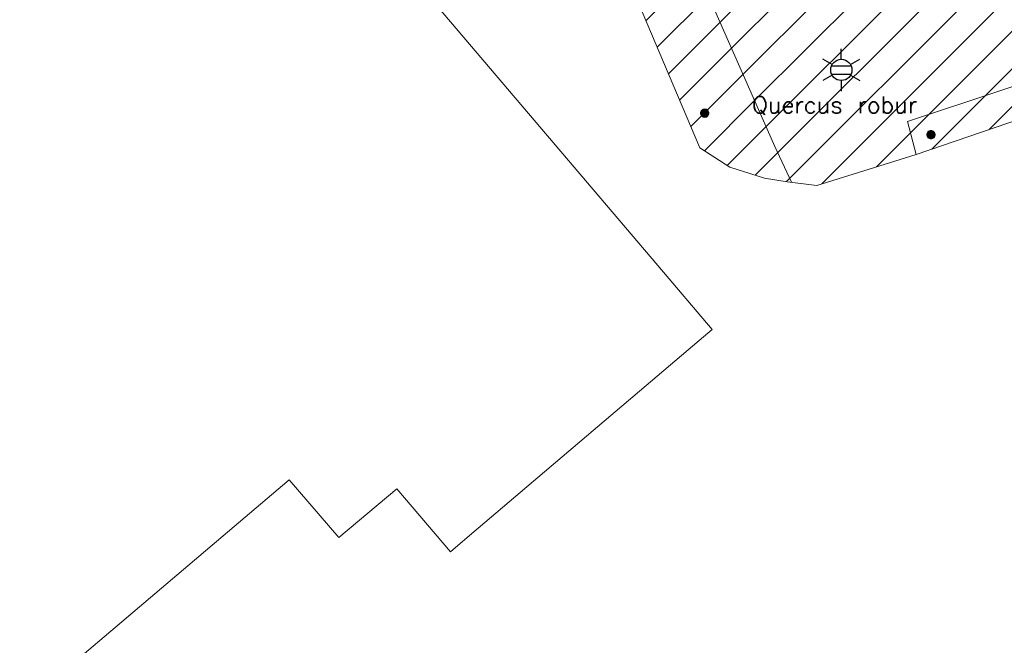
# Model space of a CAD drawing. Header units: metres. Extents: x 102852 to 107197, y 385458 to 392889.
# Tile 31 of 50: x 106659 to 106718, y 392665 to 392702. Entities that reach past the tile are written whole.
import ezdxf
from ezdxf.enums import TextEntityAlignment as Align

# ---------------------------------------------------------------- set-up
doc = ezdxf.new("R2010")
doc.units = ezdxf.units.M
for name, color, linetype, lineweight in [('0-BEPLANTING', 14, 'Continuous', 30), ('0-GRAS OM SPORTVELDEN', 2, 'Continuous', 30), ('B-WE-GR-STRUIK-G', 90, 'Continuous', 13), ('B-WE-IE-OV-LICHTMAST-S', 40, 'Continuous', 30), ('B-WE-OG-TOPOGRAFIE_BEBOUWING-G', 8, 'Continuous', 13), ('Bomen', 84, 'Continuous', 0), ('Boomsoort', 10, 'Continuous', 0), ('N-WE-IE-TERREINAFSCHEIDING_KUNSTMATIG_HEKWERK-G', 6, 'Continuous', 0), ('X-XX-AL-VERWIJZING-S', 7, 'Continuous', 30)]:
    doc.layers.add(name, color=color, linetype=linetype, lineweight=lineweight)
doc.styles.add('NLCS-ISO', font='NLCS-ISO.ttf')
doc.styles.add('Style-txt', font='txt.shx')
pattern_1 = [(44.99999999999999, (0, 0), (-1.122532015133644, 1.122532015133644), [])]

# ---------------------------------------------------------------- blocks, each defined once
blk = doc.blocks.new('kadata_3')
at = {"layer": 'B-WE-OG-TOPOGRAFIE_BEBOUWING-G', "flags": 128}
for points in [[(106697.022, 392687.16), (106669.226, 392719.854), (106666.675, 392717.686), (106661.046, 392724.32), (106653.253, 392717.711), (106656.047, 392714.421), (106642.297, 392702.741), (106645.136, 392699.404), (106638.85, 392694.1)], [(106700.261, 392683.3510000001), (106697.022, 392687.16)], [(106699.48, 392682.688), (106700.261, 392683.3510000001)], [(106685.651, 392670.942), (106699.48, 392682.688)], [(106660.066, 392661.682), (106675.032, 392674.38)], [(106675.032, 392674.38), (106677.991, 392670.94), (106681.462, 392673.8510000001)], [(106681.462, 392673.8510000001), (106684.661, 392670.1010000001)], [(106684.661, 392670.1010000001), (106685.651, 392670.942)]]:
    blk.add_lwpolyline(points, dxfattribs=at)
blk = doc.blocks.new('B-SIE-WEG_LICHTMAST-SO_8')
at = {"ltscale": 0.1}
for p, q in [((8.349587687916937e-10, 1.265625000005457), (1.669846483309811e-09, 2.53125000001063)), ((-1.096064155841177, 0.6328125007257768), (-2.192125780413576, 1.265625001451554)), ((1.096064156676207, 0.6328124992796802), (2.192125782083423, 1.26562499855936)), ((-1.096064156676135, -0.6328124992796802), (-2.192125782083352, -1.26562499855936)), ((1.096064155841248, -0.6328125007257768), (2.192125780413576, -1.265625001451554)), ((-8.349587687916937e-10, -1.265625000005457), (-1.669775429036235e-09, -2.53125000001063))]:
    blk.add_line(p, q, dxfattribs=at)
at = {"flags": 128}
for points in [[(-1.162672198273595, 0.4999999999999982), (1.162672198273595, 0.4999999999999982)], [(-1.162672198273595, -0.4999999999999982), (1.162672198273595, -0.4999999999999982)]]:
    blk.add_lwpolyline(points, dxfattribs=at)
at = {"ltscale": 0.1}
blk.add_circle((0, 0), 1.265625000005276, dxfattribs=at)
at = {"style": 'NLCS-ISO'}
blk.add_attdef('TYPE', text='', height=1.8, dxfattribs=at).set_placement((1.658918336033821e-09, 2.53125), align=Align.BOTTOM_CENTER)
blk = doc.blocks.new('MPOLYGON_100')
at = {"layer": 'Bomen', "flags": 128}
for points in [[(106713.1050551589, 392695.1083430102), (106713.0819526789, 392695.0651213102), (106713.5438924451, 392695.0651213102)], [(106713.1361458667, 392695.1462271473), (106713.1050551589, 392695.1083430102), (106713.5207899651, 392695.1083430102)], [(106713.1050551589, 392695.1083430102), (106713.5207899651, 392695.1083430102), (106713.5438924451, 392695.0651213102)], [(106713.1740300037, 392695.1773178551), (106713.1361458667, 392695.1462271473), (106713.4896992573, 392695.1462271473)], [(106713.1361458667, 392695.1462271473), (106713.4896992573, 392695.1462271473), (106713.5207899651, 392695.1083430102)], [(106713.2172517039, 392695.2004203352), (106713.1740300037, 392695.1773178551), (106713.4518151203, 392695.1773178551)], [(106713.1740300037, 392695.1773178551), (106713.4518151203, 392695.1773178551), (106713.4896992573, 392695.1462271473)], [(106713.2641499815, 392695.2146467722), (106713.2172517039, 392695.2004203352), (106713.4085934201, 392695.2004203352)], [(106713.2172517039, 392695.2004203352), (106713.4085934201, 392695.2004203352), (106713.4518151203, 392695.1773178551)], [(106713.312922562, 392695.219450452), (106713.2641499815, 392695.2146467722), (106713.3616951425, 392695.2146467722)], [(106713.2641499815, 392695.2146467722), (106713.3616951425, 392695.2146467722), (106713.4085934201, 392695.2004203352)], [(106713.0677262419, 392695.0182230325), (106713.062922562, 392694.969450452), (106713.562922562, 392694.969450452)], [(106713.062922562, 392694.969450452), (106713.0677262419, 392694.9206778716), (106713.5581188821, 392694.9206778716)], [(106713.062922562, 392694.969450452), (106713.562922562, 392694.969450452), (106713.5581188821, 392694.9206778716)], [(106713.0819526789, 392695.0651213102), (106713.0677262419, 392695.0182230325), (106713.5581188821, 392695.0182230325)], [(106713.0677262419, 392695.0182230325), (106713.5581188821, 392695.0182230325), (106713.562922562, 392694.969450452)], [(106713.0677262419, 392694.9206778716), (106713.0819526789, 392694.8737795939), (106713.5438924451, 392694.8737795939)], [(106713.0677262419, 392694.9206778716), (106713.5581188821, 392694.9206778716), (106713.5438924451, 392694.8737795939)], [(106713.0819526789, 392695.0651213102), (106713.5438924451, 392695.0651213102), (106713.5581188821, 392695.0182230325)], [(106713.0819526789, 392694.8737795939), (106713.1050551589, 392694.8305578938), (106713.5207899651, 392694.8305578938)], [(106713.0819526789, 392694.8737795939), (106713.5438924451, 392694.8737795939), (106713.5207899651, 392694.8305578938)], [(106713.1050551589, 392694.8305578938), (106713.1361458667, 392694.7926737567), (106713.4896992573, 392694.7926737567)], [(106713.1050551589, 392694.8305578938), (106713.5207899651, 392694.8305578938), (106713.4896992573, 392694.7926737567)], [(106713.1361458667, 392694.7926737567), (106713.1740300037, 392694.761583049), (106713.4518151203, 392694.761583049)], [(106713.1361458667, 392694.7926737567), (106713.4896992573, 392694.7926737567), (106713.4518151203, 392694.761583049)], [(106713.1740300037, 392694.761583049), (106713.2172517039, 392694.7384805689), (106713.4085934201, 392694.7384805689)], [(106713.1740300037, 392694.761583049), (106713.4518151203, 392694.761583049), (106713.4085934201, 392694.7384805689)], [(106713.2172517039, 392694.7384805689), (106713.2641499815, 392694.7242541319), (106713.3616951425, 392694.7242541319)], [(106713.2172517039, 392694.7384805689), (106713.4085934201, 392694.7384805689), (106713.3616951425, 392694.7242541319)], [(106713.2641499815, 392694.7242541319), (106713.3616951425, 392694.7242541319), (106713.312922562, 392694.719450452)]]:
    blk.add_lwpolyline(points, close=True, dxfattribs=at)
at = {"layer": 'Bomen', "color": 74, "true_color": 0x55aa00, "flags": 128}
for points in [[(106713.0819526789, 392695.0651213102), (106713.1050551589, 392695.1083430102)], [(106713.1050551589, 392695.1083430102), (106713.1361458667, 392695.1462271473)], [(106713.1361458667, 392695.1462271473), (106713.1740300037, 392695.1773178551)], [(106713.1740300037, 392695.1773178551), (106713.2172517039, 392695.2004203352)], [(106713.2172517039, 392695.2004203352), (106713.2641499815, 392695.2146467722)], [(106713.2641499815, 392695.2146467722), (106713.312922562, 392695.219450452)], [(106713.312922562, 392695.219450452), (106713.3616951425, 392695.2146467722)], [(106713.3616951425, 392695.2146467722), (106713.4085934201, 392695.2004203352)], [(106713.4085934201, 392695.2004203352), (106713.4518151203, 392695.1773178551)], [(106713.4518151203, 392695.1773178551), (106713.4896992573, 392695.1462271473)], [(106713.4896992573, 392695.1462271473), (106713.5207899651, 392695.1083430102)], [(106713.5207899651, 392695.1083430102), (106713.5438924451, 392695.0651213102)], [(106713.062922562, 392694.969450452), (106713.0677262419, 392695.0182230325)], [(106713.0677262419, 392694.9206778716), (106713.062922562, 392694.969450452)], [(106713.0677262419, 392695.0182230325), (106713.0819526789, 392695.0651213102)], [(106713.0819526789, 392694.8737795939), (106713.0677262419, 392694.9206778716)], [(106713.1050551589, 392694.8305578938), (106713.0819526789, 392694.8737795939)], [(106713.1361458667, 392694.7926737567), (106713.1050551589, 392694.8305578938)], [(106713.1740300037, 392694.761583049), (106713.1361458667, 392694.7926737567)], [(106713.2172517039, 392694.7384805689), (106713.1740300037, 392694.761583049)], [(106713.2641499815, 392694.7242541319), (106713.2172517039, 392694.7384805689)], [(106713.312922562, 392694.719450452), (106713.2641499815, 392694.7242541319)], [(106713.3616951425, 392694.7242541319), (106713.312922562, 392694.719450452)], [(106713.4085934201, 392694.7384805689), (106713.3616951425, 392694.7242541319)], [(106713.4518151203, 392694.761583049), (106713.4085934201, 392694.7384805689)], [(106713.4896992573, 392694.7926737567), (106713.4518151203, 392694.761583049)], [(106713.5207899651, 392694.8305578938), (106713.4896992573, 392694.7926737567)], [(106713.5438924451, 392694.8737795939), (106713.5207899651, 392694.8305578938)], [(106713.5438924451, 392695.0651213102), (106713.5581188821, 392695.0182230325)], [(106713.5581188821, 392694.9206778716), (106713.5438924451, 392694.8737795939)], [(106713.5581188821, 392695.0182230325), (106713.562922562, 392694.969450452)], [(106713.562922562, 392694.969450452), (106713.5581188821, 392694.9206778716)]]:
    blk.add_lwpolyline(points, dxfattribs=at)
at = {"layer": 'Bomen'}
for points in [[(106713.1050551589, 392695.1083430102), (106713.0819526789, 392695.0651213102), (106713.5438924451, 392695.0651213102)], [(106713.1361458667, 392695.1462271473), (106713.1050551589, 392695.1083430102), (106713.5207899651, 392695.1083430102)], [(106713.1050551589, 392695.1083430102), (106713.5207899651, 392695.1083430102), (106713.5438924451, 392695.0651213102)], [(106713.1740300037, 392695.1773178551), (106713.1361458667, 392695.1462271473), (106713.4896992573, 392695.1462271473)], [(106713.1361458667, 392695.1462271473), (106713.4896992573, 392695.1462271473), (106713.5207899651, 392695.1083430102)], [(106713.2172517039, 392695.2004203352), (106713.1740300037, 392695.1773178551), (106713.4518151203, 392695.1773178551)], [(106713.1740300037, 392695.1773178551), (106713.4518151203, 392695.1773178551), (106713.4896992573, 392695.1462271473)], [(106713.2641499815, 392695.2146467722), (106713.2172517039, 392695.2004203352), (106713.4085934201, 392695.2004203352)], [(106713.2172517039, 392695.2004203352), (106713.4085934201, 392695.2004203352), (106713.4518151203, 392695.1773178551)], [(106713.312922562, 392695.219450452), (106713.2641499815, 392695.2146467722), (106713.3616951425, 392695.2146467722)], [(106713.2641499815, 392695.2146467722), (106713.3616951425, 392695.2146467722), (106713.4085934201, 392695.2004203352)], [(106713.0677262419, 392695.0182230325), (106713.062922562, 392694.969450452), (106713.562922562, 392694.969450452)], [(106713.0819526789, 392695.0651213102), (106713.0677262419, 392695.0182230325), (106713.5581188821, 392695.0182230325)], [(106713.0677262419, 392695.0182230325), (106713.5581188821, 392695.0182230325), (106713.562922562, 392694.969450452)], [(106713.0819526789, 392695.0651213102), (106713.5438924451, 392695.0651213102), (106713.5581188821, 392695.0182230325)]]:
    blk.add_solid(points, dxfattribs=at)
at = {"layer": 'Bomen', "extrusion": (0, 0, -1)}
for points in [[(-106713.062922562, 392694.969450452), (-106713.0677262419, 392694.9206778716), (-106713.5581188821, 392694.9206778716)], [(-106713.062922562, 392694.969450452), (-106713.562922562, 392694.969450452), (-106713.5581188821, 392694.9206778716)], [(-106713.0677262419, 392694.9206778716), (-106713.0819526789, 392694.8737795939), (-106713.5438924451, 392694.8737795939)], [(-106713.0677262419, 392694.9206778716), (-106713.5581188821, 392694.9206778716), (-106713.5438924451, 392694.8737795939)], [(-106713.0819526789, 392694.8737795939), (-106713.1050551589, 392694.8305578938), (-106713.5207899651, 392694.8305578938)], [(-106713.0819526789, 392694.8737795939), (-106713.5438924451, 392694.8737795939), (-106713.5207899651, 392694.8305578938)], [(-106713.1050551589, 392694.8305578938), (-106713.1361458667, 392694.7926737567), (-106713.4896992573, 392694.7926737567)], [(-106713.1050551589, 392694.8305578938), (-106713.5207899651, 392694.8305578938), (-106713.4896992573, 392694.7926737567)], [(-106713.1361458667, 392694.7926737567), (-106713.1740300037, 392694.761583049), (-106713.4518151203, 392694.761583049)], [(-106713.1361458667, 392694.7926737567), (-106713.4896992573, 392694.7926737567), (-106713.4518151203, 392694.761583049)], [(-106713.1740300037, 392694.761583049), (-106713.2172517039, 392694.7384805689), (-106713.4085934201, 392694.7384805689)], [(-106713.1740300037, 392694.761583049), (-106713.4518151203, 392694.761583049), (-106713.4085934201, 392694.7384805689)], [(-106713.2172517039, 392694.7384805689), (-106713.2641499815, 392694.7242541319), (-106713.3616951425, 392694.7242541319)], [(-106713.2172517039, 392694.7384805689), (-106713.4085934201, 392694.7384805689), (-106713.3616951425, 392694.7242541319)], [(-106713.2641499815, 392694.7242541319), (-106713.3616951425, 392694.7242541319), (-106713.312922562, 392694.719450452)]]:
    blk.add_solid(points, dxfattribs=at)
blk = doc.blocks.new('MPOLYGON_156')
at = {"layer": 'Bomen', "flags": 128}
for points in [[(106699.5779153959, 392696.3042512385), (106699.573111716, 392696.255478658), (106700.073111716, 392696.255478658)], [(106699.573111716, 392696.255478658), (106699.5779153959, 392696.2067060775), (106700.0683080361, 392696.2067060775)], [(106699.573111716, 392696.255478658), (106700.073111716, 392696.255478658), (106700.0683080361, 392696.2067060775)], [(106699.5921418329, 392696.3511495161), (106699.5779153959, 392696.3042512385), (106700.0683080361, 392696.3042512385)], [(106699.5779153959, 392696.3042512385), (106700.0683080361, 392696.3042512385), (106700.073111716, 392696.255478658)], [(106699.6152443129, 392696.3943712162), (106699.5921418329, 392696.3511495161), (106700.0540815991, 392696.3511495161)], [(106699.5921418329, 392696.3511495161), (106700.0540815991, 392696.3511495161), (106700.0683080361, 392696.3042512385)], [(106699.6463350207, 392696.4322553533), (106699.6152443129, 392696.3943712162), (106700.0309791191, 392696.3943712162)], [(106699.6152443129, 392696.3943712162), (106700.0309791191, 392696.3943712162), (106700.0540815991, 392696.3511495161)], [(106699.6842191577, 392696.4633460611), (106699.6463350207, 392696.4322553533), (106699.9998884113, 392696.4322553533)], [(106699.6463350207, 392696.4322553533), (106699.9998884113, 392696.4322553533), (106700.0309791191, 392696.3943712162)], [(106699.7274408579, 392696.4864485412), (106699.6842191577, 392696.4633460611), (106699.9620042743, 392696.4633460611)], [(106699.6842191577, 392696.4633460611), (106699.9620042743, 392696.4633460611), (106699.9998884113, 392696.4322553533)], [(106699.7743391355, 392696.5006749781), (106699.7274408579, 392696.4864485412), (106699.9187825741, 392696.4864485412)], [(106699.7274408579, 392696.4864485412), (106699.9187825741, 392696.4864485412), (106699.9620042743, 392696.4633460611)], [(106699.823111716, 392696.505478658), (106699.7743391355, 392696.5006749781), (106699.8718842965, 392696.5006749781)], [(106699.7743391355, 392696.5006749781), (106699.8718842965, 392696.5006749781), (106699.9187825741, 392696.4864485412)], [(106699.5779153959, 392696.2067060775), (106699.5921418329, 392696.1598077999), (106700.0540815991, 392696.1598077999)], [(106699.5779153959, 392696.2067060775), (106700.0683080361, 392696.2067060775), (106700.0540815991, 392696.1598077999)], [(106699.5921418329, 392696.1598077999), (106699.6152443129, 392696.1165860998), (106700.0309791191, 392696.1165860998)], [(106699.5921418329, 392696.1598077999), (106700.0540815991, 392696.1598077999), (106700.0309791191, 392696.1165860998)], [(106699.6152443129, 392696.1165860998), (106699.6463350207, 392696.0787019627), (106699.9998884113, 392696.0787019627)], [(106699.6152443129, 392696.1165860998), (106700.0309791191, 392696.1165860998), (106699.9998884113, 392696.0787019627)], [(106699.6463350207, 392696.0787019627), (106699.6842191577, 392696.047611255), (106699.9620042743, 392696.047611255)], [(106699.6463350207, 392696.0787019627), (106699.9998884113, 392696.0787019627), (106699.9620042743, 392696.047611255)], [(106699.6842191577, 392696.047611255), (106699.7274408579, 392696.0245087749), (106699.9187825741, 392696.0245087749)], [(106699.6842191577, 392696.047611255), (106699.9620042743, 392696.047611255), (106699.9187825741, 392696.0245087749)], [(106699.7274408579, 392696.0245087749), (106699.7743391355, 392696.0102823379), (106699.8718842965, 392696.0102823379)], [(106699.7274408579, 392696.0245087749), (106699.9187825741, 392696.0245087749), (106699.8718842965, 392696.0102823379)], [(106699.7743391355, 392696.0102823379), (106699.8718842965, 392696.0102823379), (106699.823111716, 392696.005478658)]]:
    blk.add_lwpolyline(points, close=True, dxfattribs=at)
at = {"layer": 'Bomen', "color": 74, "true_color": 0x55aa00, "flags": 128}
for points in [[(106699.573111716, 392696.255478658), (106699.5779153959, 392696.3042512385)], [(106699.5779153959, 392696.2067060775), (106699.573111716, 392696.255478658)], [(106699.5779153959, 392696.3042512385), (106699.5921418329, 392696.3511495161)], [(106699.5921418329, 392696.3511495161), (106699.6152443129, 392696.3943712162)], [(106699.6152443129, 392696.3943712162), (106699.6463350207, 392696.4322553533)], [(106699.6463350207, 392696.4322553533), (106699.6842191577, 392696.4633460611)], [(106699.6842191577, 392696.4633460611), (106699.7274408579, 392696.4864485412)], [(106699.7274408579, 392696.4864485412), (106699.7743391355, 392696.5006749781)], [(106699.7743391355, 392696.5006749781), (106699.823111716, 392696.505478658)], [(106699.823111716, 392696.505478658), (106699.8718842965, 392696.5006749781)], [(106699.8718842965, 392696.5006749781), (106699.9187825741, 392696.4864485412)], [(106699.9187825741, 392696.4864485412), (106699.9620042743, 392696.4633460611)], [(106699.9620042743, 392696.4633460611), (106699.9998884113, 392696.4322553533)], [(106699.9998884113, 392696.4322553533), (106700.0309791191, 392696.3943712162)], [(106700.0309791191, 392696.3943712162), (106700.0540815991, 392696.3511495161)], [(106700.0540815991, 392696.3511495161), (106700.0683080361, 392696.3042512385)], [(106700.0683080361, 392696.3042512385), (106700.073111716, 392696.255478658)], [(106700.073111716, 392696.255478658), (106700.0683080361, 392696.2067060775)], [(106699.5921418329, 392696.1598077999), (106699.5779153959, 392696.2067060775)], [(106699.6152443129, 392696.1165860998), (106699.5921418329, 392696.1598077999)], [(106699.6463350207, 392696.0787019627), (106699.6152443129, 392696.1165860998)], [(106699.6842191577, 392696.047611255), (106699.6463350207, 392696.0787019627)], [(106699.7274408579, 392696.0245087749), (106699.6842191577, 392696.047611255)], [(106699.7743391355, 392696.0102823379), (106699.7274408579, 392696.0245087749)], [(106699.823111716, 392696.005478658), (106699.7743391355, 392696.0102823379)], [(106699.8718842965, 392696.0102823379), (106699.823111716, 392696.005478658)], [(106699.9187825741, 392696.0245087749), (106699.8718842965, 392696.0102823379)], [(106699.9620042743, 392696.047611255), (106699.9187825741, 392696.0245087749)], [(106699.9998884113, 392696.0787019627), (106699.9620042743, 392696.047611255)], [(106700.0309791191, 392696.1165860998), (106699.9998884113, 392696.0787019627)], [(106700.0540815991, 392696.1598077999), (106700.0309791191, 392696.1165860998)], [(106700.0683080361, 392696.2067060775), (106700.0540815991, 392696.1598077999)]]:
    blk.add_lwpolyline(points, dxfattribs=at)
at = {"layer": 'Bomen'}
for points in [[(106699.5779153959, 392696.3042512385), (106699.573111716, 392696.255478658), (106700.073111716, 392696.255478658)], [(106699.5921418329, 392696.3511495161), (106699.5779153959, 392696.3042512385), (106700.0683080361, 392696.3042512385)], [(106699.5779153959, 392696.3042512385), (106700.0683080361, 392696.3042512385), (106700.073111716, 392696.255478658)], [(106699.6152443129, 392696.3943712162), (106699.5921418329, 392696.3511495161), (106700.0540815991, 392696.3511495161)], [(106699.5921418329, 392696.3511495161), (106700.0540815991, 392696.3511495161), (106700.0683080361, 392696.3042512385)], [(106699.6463350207, 392696.4322553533), (106699.6152443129, 392696.3943712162), (106700.0309791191, 392696.3943712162)], [(106699.6152443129, 392696.3943712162), (106700.0309791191, 392696.3943712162), (106700.0540815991, 392696.3511495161)], [(106699.6842191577, 392696.4633460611), (106699.6463350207, 392696.4322553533), (106699.9998884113, 392696.4322553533)], [(106699.6463350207, 392696.4322553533), (106699.9998884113, 392696.4322553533), (106700.0309791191, 392696.3943712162)], [(106699.7274408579, 392696.4864485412), (106699.6842191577, 392696.4633460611), (106699.9620042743, 392696.4633460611)], [(106699.6842191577, 392696.4633460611), (106699.9620042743, 392696.4633460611), (106699.9998884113, 392696.4322553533)], [(106699.7743391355, 392696.5006749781), (106699.7274408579, 392696.4864485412), (106699.9187825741, 392696.4864485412)], [(106699.7274408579, 392696.4864485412), (106699.9187825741, 392696.4864485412), (106699.9620042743, 392696.4633460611)], [(106699.823111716, 392696.505478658), (106699.7743391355, 392696.5006749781), (106699.8718842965, 392696.5006749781)], [(106699.7743391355, 392696.5006749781), (106699.8718842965, 392696.5006749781), (106699.9187825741, 392696.4864485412)]]:
    blk.add_solid(points, dxfattribs=at)
at = {"layer": 'Bomen', "extrusion": (0, 0, -1)}
for points in [[(-106699.573111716, 392696.255478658), (-106699.5779153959, 392696.2067060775), (-106700.0683080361, 392696.2067060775)], [(-106699.573111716, 392696.255478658), (-106700.073111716, 392696.255478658), (-106700.0683080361, 392696.2067060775)], [(-106699.5779153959, 392696.2067060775), (-106699.5921418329, 392696.1598077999), (-106700.0540815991, 392696.1598077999)], [(-106699.5779153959, 392696.2067060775), (-106700.0683080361, 392696.2067060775), (-106700.0540815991, 392696.1598077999)], [(-106699.5921418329, 392696.1598077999), (-106699.6152443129, 392696.1165860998), (-106700.0309791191, 392696.1165860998)], [(-106699.5921418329, 392696.1598077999), (-106700.0540815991, 392696.1598077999), (-106700.0309791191, 392696.1165860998)], [(-106699.6152443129, 392696.1165860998), (-106699.6463350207, 392696.0787019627), (-106699.9998884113, 392696.0787019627)], [(-106699.6152443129, 392696.1165860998), (-106700.0309791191, 392696.1165860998), (-106699.9998884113, 392696.0787019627)], [(-106699.6463350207, 392696.0787019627), (-106699.6842191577, 392696.047611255), (-106699.9620042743, 392696.047611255)], [(-106699.6463350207, 392696.0787019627), (-106699.9998884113, 392696.0787019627), (-106699.9620042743, 392696.047611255)], [(-106699.6842191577, 392696.047611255), (-106699.7274408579, 392696.0245087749), (-106699.9187825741, 392696.0245087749)], [(-106699.6842191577, 392696.047611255), (-106699.9620042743, 392696.047611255), (-106699.9187825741, 392696.0245087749)], [(-106699.7274408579, 392696.0245087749), (-106699.7743391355, 392696.0102823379), (-106699.8718842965, 392696.0102823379)], [(-106699.7274408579, 392696.0245087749), (-106699.9187825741, 392696.0245087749), (-106699.8718842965, 392696.0102823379)], [(-106699.7743391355, 392696.0102823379), (-106699.8718842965, 392696.0102823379), (-106699.823111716, 392696.005478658)]]:
    blk.add_solid(points, dxfattribs=at)

msp = doc.modelspace()

# ---------------------------------------------------------------- hatches: boundary and pattern name
at = {"layer": '0-BEPLANTING'}
h = msp.add_hatch(dxfattribs=at)
h.set_pattern_fill('ANSI31', color=256, scale=0.1, pattern_type=2)
h.set_pattern_definition(pattern_1)
h.paths.add_polyline_path([(106751.294380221, 392706.1908337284), (106748.9200000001, 392708.225), (106745.1980000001, 392706.831), (106711.9160000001, 392695.763), (106712.4250000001, 392693.79), (106743.0770000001, 392704.287), (106743.9870000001, 392700.627), (106749.0440000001, 392701.879)])
h.paths.add_polyline_path([(106750.3360000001, 392796.22), (106770.6050000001, 392802.885), (106783.2820000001, 392807.352), (106795.7560000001, 392773.489), (106809.9070000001, 392735.7040000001), (106810.9420000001, 392731.627), (106811.7700000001, 392731.029), (106813.3070000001, 392731.567), (106818.4575110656, 392729.3181029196), (106823.9450000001, 392731.502), (106824.3280000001, 392732.469), (106821.7728954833, 392736.895126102), (106819.6653728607, 392735.6037339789), (106813.4708514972, 392745.7130521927), (106810.7700000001, 392747.032), (106809.9750000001, 392749.306), (106796.7930000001, 392786.125), (106786.7080000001, 392814.411), (106749.7530000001, 392804.113), (106723.9380000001, 392796.984), (106718.5000000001, 392794.827), (106695.3830000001, 392782.156), (106679.7840000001, 392773.24), (106669.2040000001, 392766.99), (106668.9170000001, 392766.585), (106673.5550000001, 392761.303), (106681.5018079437, 392738.5346603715), (106694.2507094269, 392706.6296699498), (106699.5307133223, 392694.1869864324), (106701.3237028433, 392693.0359502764), (106703.3897893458, 392692.3833101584), (106704.7320000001, 392692.168), (106704.995738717, 392692.1346228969), (106704.0060000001, 392694.268), (106699.1590000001, 392705.277), (106694.8690000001, 392715.534), (106693.0550000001, 392719.506), (106687.7670000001, 392732.143), (106678.1590000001, 392764.438), (106677.9610000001, 392766.355), (106678.3270000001, 392767.613), (106679.7970000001, 392768.804), (106681.8080000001, 392769.96), (106706.4890000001, 392780.282), (106716.0790000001, 392784.024)])
at = {"layer": '0-GRAS OM SPORTVELDEN', "ltscale": 0.2}
h = msp.add_hatch(dxfattribs=at)
h.set_pattern_fill('ANSI31', color=256, scale=0.1, pattern_type=2)
h.set_pattern_definition(pattern_1)
h.paths.add_polyline_path([(106878.029071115, 392679.9115795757), (106870.3810000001, 392690.747), (106869.4590000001, 392690.839), (106868.6860000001, 392691.643), (106868.3268587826, 392692.4703785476), (106865.1560000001, 392691.094), (106865.5040000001, 392690.129), (106863.2310000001, 392686.183), (106859.7350000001, 392679.89), (106859.2050000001, 392679.325), (106858.6360000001, 392679.495), (106853.8344607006, 392684.2784056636), (106853.1190000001, 392683.775), (106850.1819851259, 392681.9654354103), (106853.7290000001, 392679.611), (106856.7580000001, 392677.8510000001), (106857.374103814, 392677.0489857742), (106856.2090000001, 392675.55), (106850.7870000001, 392671.119), (106844.1040000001, 392665.469), (106838.3190000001, 392660.408), (106835.8930000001, 392658.647), (106834.9580000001, 392658.478), (106834.3062373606, 392658.8958063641), (106835.6170000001, 392657.116), (106819.4120000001, 392645.124), (106817.3657948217, 392647.9543676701), (106816.8337143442, 392647.5099782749), (106822.1246487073, 392640.7884602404), (106854.5970000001, 392663.978), (106875.8120000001, 392636.9760000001), (106876.6860000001, 392635.854), (106877.7180000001, 392634.355), (106897.1510000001, 392606.396), (106899.0260000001, 392609.273), (106898.2480000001, 392609.258), (106885.5600000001, 392627.779), (106870.2940000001, 392648.7420000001), (106858.1450000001, 392666.472), (106857.5850000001, 392668.026), (106857.8570000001, 392669.198), (106858.5220000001, 392669.857), (106859.7770000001, 392670.144), (106860.8330000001, 392669.697), (106867.5710000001, 392672.46), (106868.3490000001, 392673.0790000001)])
h.paths.add_polyline_path([(106783.2820000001, 392807.352), (106770.6050000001, 392802.885), (106750.3360000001, 392796.22), (106716.0790000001, 392784.024), (106706.4890000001, 392780.282), (106681.8080000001, 392769.96), (106679.7970000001, 392768.804), (106678.3270000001, 392767.613), (106677.9610000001, 392766.355), (106678.1590000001, 392764.438), (106687.7670000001, 392732.143), (106693.0550000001, 392719.506), (106694.8690000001, 392715.534), (106699.1590000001, 392705.277), (106704.0060000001, 392694.268), (106704.995738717, 392692.1346228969), (106706.5020000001, 392691.944), (106712.4250000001, 392693.79), (106711.9160000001, 392695.763), (106745.1980000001, 392706.831), (106748.9200000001, 392708.225), (106751.294380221, 392706.1908337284), (106751.8670000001, 392707.288), (106751.4080000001, 392708.827), (106750.0660000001, 392712.651), (106753.1440000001, 392713.76), (106753.7850000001, 392711.555), (106754.3680000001, 392711.636), (106756.2160000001, 392710.395), (106794.4630000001, 392722.227), (106799.4210000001, 392721.7420000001), (106801.6196585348, 392722.6170166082), (106801.3570000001, 392723.277), (106805.0800000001, 392724.901), (106805.3711980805, 392724.1100449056), (106811.8631359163, 392726.69369004), (106811.5900000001, 392727.38), (106815.5100000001, 392728.9810000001), (106815.7971973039, 392728.2593579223), (106818.4575110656, 392729.3181029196), (106813.3070000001, 392731.567), (106811.7700000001, 392731.029), (106810.9420000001, 392731.627), (106809.9070000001, 392735.7040000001), (106795.7560000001, 392773.489)])
h.paths.add_polyline_path([(106732.7690000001, 392781.491), (106778.6180000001, 392798.2640000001), (106779.4800000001, 392798.582), (106779.8200000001, 392797.6930000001), (106782.1830000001, 392791.426), (106783.7985938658, 392787.0084388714), (106783.7880000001, 392787.004), (106787.5350000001, 392776.906), (106789.5920000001, 392771.212), (106792.2030000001, 392764.247), (106794.1630000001, 392759), (106797.9710000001, 392748.635), (106801.9980000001, 392737.87), (106802.2960000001, 392737.063), (106801.3980000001, 392736.678), (106794.5750000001, 392734.145), (106755.4870000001, 392719.894), (106716.5990000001, 392705.515), (106709.8880000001, 392703.092), (106709.0830000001, 392702.8), (106708.7380000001, 392703.714), (106706.2340000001, 392710.314), (106704.7690000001, 392714.2910000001), (106700.8760000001, 392724.717), (106698.9570000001, 392730.007), (106696.3150000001, 392736.964), (106694.3020000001, 392742.256), (106690.4000000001, 392752.52), (106688.7100000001, 392756.912), (106686.2110000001, 392763.6550000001), (106685.8580000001, 392764.491), (106686.7830000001, 392764.899)], flags=17)
h.paths.add_polyline_path([(106718.3940000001, 392780.934), (106721.9920000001, 392782.301), (106722.5410000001, 392780.774), (106718.9500000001, 392779.4540000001)], flags=17)
h.paths.add_polyline_path([(106740.6460000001, 392789.121), (106744.2910000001, 392790.447), (106744.8280000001, 392789.007), (106741.1830000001, 392787.681)], flags=17)
h.paths.add_polyline_path([(106780.4530000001, 392720.33), (106809.9834137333, 392731.8520253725), (106810.3100000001, 392731.015), (106780.8890000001, 392719.221)], flags=17)

# ---------------------------------------------------------------- linework, layer by layer
at = {"layer": 'B-WE-GR-STRUIK-G', "flags": 128}
for points in [[(106704.995738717, 392692.1346228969), (106704.995738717, 392692.1346228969), (106704.0060000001, 392694.268), (106699.1590000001, 392705.277), (106694.8690000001, 392715.534), (106693.0550000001, 392719.506), (106687.7670000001, 392732.143), (106678.1590000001, 392764.438), (106677.9610000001, 392766.355), (106678.3270000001, 392767.613), (106679.7970000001, 392768.804), (106681.8080000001, 392769.96), (106706.4890000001, 392780.282), (106716.0790000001, 392784.024), (106750.3360000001, 392796.22), (106770.6050000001, 392802.885), (106783.2820000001, 392807.352), (106795.7560000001, 392773.489), (106809.9070000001, 392735.7040000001), (106810.9420000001, 392731.627), (106811.7700000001, 392731.029), (106813.3070000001, 392731.567), (106818.4573748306, 392729.3181624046)], [(106751.2943802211, 392706.1908337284), (106748.9200000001, 392708.225), (106745.1980000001, 392706.831), (106711.9160000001, 392695.763), (106712.4250000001, 392693.79)]]:
    msp.add_lwpolyline(points, dxfattribs=at)
at = {"layer": 'N-WE-IE-TERREINAFSCHEIDING_KUNSTMATIG_HEKWERK-G', "flags": 128}
msp.add_lwpolyline([(106743.9870000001, 392700.627), (106743.0770000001, 392704.287), (106712.4250000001, 392693.79), (106706.5020000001, 392691.944), (106704.7320000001, 392692.168), (106703.3897893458, 392692.3833101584), (106701.3237028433, 392693.0359502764), (106699.5307133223, 392694.1869864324), (106694.2507094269, 392706.6296699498), (106681.5018079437, 392738.5346603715), (106673.5550000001, 392761.303)], dxfattribs=at)

# ---------------------------------------------------------------- block references
at = {"layer": 'B-WE-IE-OV-LICHTMAST-S', "xscale": 0.5, "yscale": 0.5, "zscale": 0.5, "rotation": 360}
msp.add_blockref('B-SIE-WEG_LICHTMAST-SO_8', (106707.9670000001, 392698.834), dxfattribs=at)
at = {"layer": 'Bomen', "rotation": 360}
for name in ['MPOLYGON_156', 'MPOLYGON_100']:
    msp.add_blockref(name, (0, 0, 0.1341), dxfattribs=at)
at = {"layer": 'X-XX-AL-VERWIJZING-S', "rotation": 360}
msp.add_blockref('kadata_3', (1.192092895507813e-11, -2.919785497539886e-27), dxfattribs=at)

# ---------------------------------------------------------------- texts
at = {"layer": 'Boomsoort', "color": 7, "style": 'Style-txt'}
msp.add_text('Quercus robur', height=1, dxfattribs=at).set_placement((106712.4897783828, 392696.255478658, 0.1341), align=Align.RIGHT)

doc.saveas('drawing.dxf')
